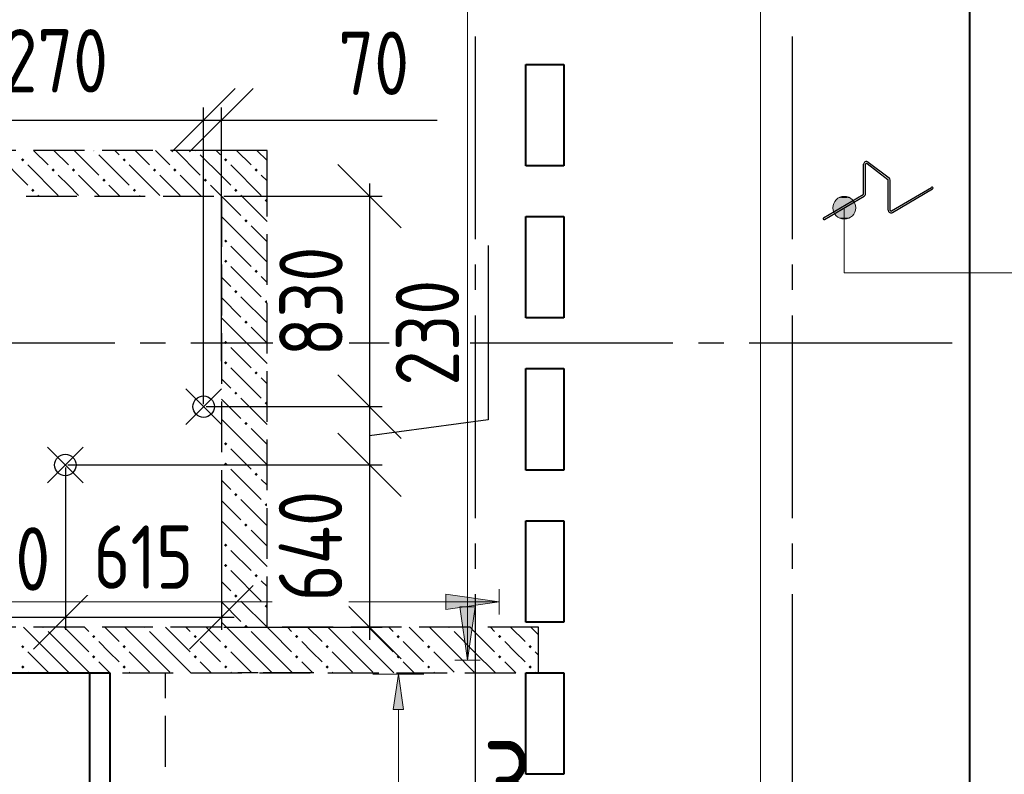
# Model space of a CAD drawing. Header units: millimetres. Extents: x 40580 to 1168286, y -220995 to 81020.
# Tile 161 of 194: x 464024 to 467905, y -94079 to -91102. Entities that reach past the tile are written whole.
import ezdxf

# ---------------------------------------------------------------- set-up
doc = ezdxf.new("R2010")
doc.units = ezdxf.units.MM
for name, pattern in [('______2', [270, 200, -70]), ('______5', [1100, 800, -100, 100, -100]), ('CENTER', [2, 1.25, -0.25, 0.25, -0.25])]:
    doc.linetypes.add(name, pattern=pattern)
doc.layers.add('ЖБ Балка Вышележаща', color=7, linetype='Continuous')
doc.layers.add('Тонкие', color=7, linetype='Continuous')
doc.layers.add('ЖБ Балка Нижележащая', color=7, linetype='______2', true_color=0x656565)
doc.layers.add('ЖБ Стена верхний уровень', color=7, linetype='______2', true_color=0x656565)
for name, color, linetype, lineweight in [('Общий01', 7, 'Continuous', 13), ('ОСИ', 7, 'CENTER', 15), ('Основная', 7, 'Continuous', 40), ('Позиционная метка линия выноска', 7, 'Continuous', 13), ('Позиционная метка номер позиции', 7, 'Continuous', 13), ('Примечания', 7, 'Continuous', 13), ('Размерная линия_ общее', 7, 'Continuous', 25), ('Узлы символ', 7, 'Continuous', 25)]:
    doc.layers.add(name, color=color, linetype=linetype, lineweight=lineweight)
doc.styles.add('GOST 2.304-81', font='txt')
doc.dimstyles.new('СПДС', dxfattribs={"dimscale": 125, "dimtxt": 250, "dimasz": 250, "dimexe": 50, "dimexo": 10, "dimgap": 100, "dimtad": 1, "dimdec": 0, "dimtxsty": 'GOST 2.304-81', "dimblk": 'OBLIQUE', "dimcen": 250, "dimdle": 50, "dimadec": 0, "dimazin": 2, "dimtfac": 0.75, "dimtdec": 0, "dimtmove": 1, "dimatfit": 3, "dimfxl": 1, "dimtfill": 1, "dimtolj": 1, "dimarcsym": 1})

# ---------------------------------------------------------------- blocks, each defined once
blk = doc.blocks.new('_OBLIQUE')
at = {"color": 0, "linetype": 'ByBlock'}
blk.add_line((-0.5, -0.5), (0.5, 0.5), dxfattribs=at)
blk = doc.blocks.new('*D17394')
at = {"layer": 'Defpoints', "color": 0}
for p in [(464748.8, -91499.2), (463478.8, -92628.4), (464748.8, -92628.5)]:
    blk.add_point(p, dxfattribs=at)
at = {"layer": 'Тонкие', "color": 0, "lineweight": -2}
for p, q in [((463478.8, -92618.4), (463478.8, -91449.2)), ((464748.8, -92618.5), (464748.8, -91449.2)), ((463428.8, -91499.2), (464798.8, -91499.2))]:
    blk.add_line(p, q, dxfattribs=at)
at = {"layer": 'Тонкие', "color": 0, "lineweight": -2, "xscale": 250, "yscale": 250, "zscale": 250, "rotation": 180}
blk.add_blockref('_OBLIQUE', (463478.8, -91499.2), dxfattribs=at)
at = {"layer": 'Тонкие', "color": 0, "lineweight": -2, "xscale": 250, "yscale": 250, "zscale": 250}
blk.add_blockref('_OBLIQUE', (464748.8, -91499.2), dxfattribs=at)
at = {"layer": 'Тонкие', "color": 0, "insert": (464113.8, -91264.5), "char_height": 250, "attachment_point": 5, "style": 'GOST 2.304-81', "bg_fill": 3, "box_fill_scale": 1.1, "bg_fill_color": 256, "bg_fill_true_color": 13158600, "bg_fill_transparency": 0}
blk.add_mtext('\\A1;1270', dxfattribs=at)
blk = doc.blocks.new('*D17397')
at = {"layer": 'Defpoints', "color": 0}
for p in [(463653.8, -92858.5), (464203.8, -92858.5), (464203.8, -93459.4)]:
    blk.add_point(p, dxfattribs=at)
at = {"layer": 'Тонкие', "color": 0, "lineweight": -2}
for p, q in [((463653.8, -92868.5), (463653.8, -93509.4)), ((464203.8, -92868.5), (464203.8, -93509.4)), ((463603.8, -93459.4), (464253.8, -93459.4))]:
    blk.add_line(p, q, dxfattribs=at)
at = {"layer": 'Тонкие', "color": 0, "lineweight": -2, "xscale": 250, "yscale": 250, "zscale": 250, "rotation": 180}
blk.add_blockref('_OBLIQUE', (463653.8, -93459.4), dxfattribs=at)
at = {"layer": 'Тонкие', "color": 0, "lineweight": -2, "xscale": 250, "yscale": 250, "zscale": 250}
blk.add_blockref('_OBLIQUE', (464203.8, -93459.4), dxfattribs=at)
at = {"layer": 'Тонкие', "color": 0, "insert": (463928.8, -93229.2), "char_height": 250, "attachment_point": 5, "style": 'GOST 2.304-81', "bg_fill": 3, "box_fill_scale": 1.1, "bg_fill_color": 256, "bg_fill_true_color": 13158600, "bg_fill_transparency": 0}
blk.add_mtext('\\A1;550', dxfattribs=at)
blk = doc.blocks.new('*D17399')
at = {"layer": 'Defpoints', "color": 0}
for p in [(464203.8, -92858.5), (464818.8, -92913.4), (464818.8, -93459.4)]:
    blk.add_point(p, dxfattribs=at)
at = {"layer": 'Тонкие', "color": 0, "lineweight": -2}
for p, q in [((464203.8, -92868.5), (464203.8, -93509.4)), ((464818.8, -92923.4), (464818.8, -93509.4)), ((464153.8, -93459.4), (464868.8, -93459.4))]:
    blk.add_line(p, q, dxfattribs=at)
at = {"layer": 'Тонкие', "color": 0, "lineweight": -2, "xscale": 250, "yscale": 250, "zscale": 250, "rotation": 180}
blk.add_blockref('_OBLIQUE', (464203.8, -93459.4), dxfattribs=at)
at = {"layer": 'Тонкие', "color": 0, "lineweight": -2, "xscale": 250, "yscale": 250, "zscale": 250}
blk.add_blockref('_OBLIQUE', (464818.8, -93459.4), dxfattribs=at)
at = {"layer": 'Тонкие', "color": 0, "insert": (464511.3, -93221.9), "char_height": 250, "attachment_point": 5, "style": 'GOST 2.304-81', "bg_fill": 3, "box_fill_scale": 1.1, "bg_fill_color": 256, "bg_fill_true_color": 13158600, "bg_fill_transparency": 0}
blk.add_mtext('\\A1;615', dxfattribs=at)
blk = doc.blocks.new('*D17401')
at = {"layer": 'Defpoints', "color": 0}
for p in [(464818.8, -91499.2), (464818.8, -92458.5), (464748.8, -92628.5)]:
    blk.add_point(p, dxfattribs=at)
at = {"layer": 'Тонкие', "color": 0, "lineweight": -2}
for p, q in [((464748.8, -92618.5), (464748.8, -91449.2)), ((464818.8, -92448.5), (464818.8, -91449.2)), ((464698.8, -91499.2), (464868.8, -91499.2)), ((464818.8, -91499.2), (465669.5, -91499.2))]:
    blk.add_line(p, q, dxfattribs=at)
at = {"layer": 'Тонкие', "color": 0, "lineweight": -2, "xscale": 250, "yscale": 250, "zscale": 250}
blk.add_blockref('_OBLIQUE', (464748.8, -91499.2), dxfattribs=at)
at = {"layer": 'Тонкие', "color": 0, "lineweight": -2, "xscale": 250, "yscale": 250, "zscale": 250, "rotation": 180}
blk.add_blockref('_OBLIQUE', (464818.8, -91499.2), dxfattribs=at)
at = {"layer": 'Тонкие', "color": 0, "insert": (465419.5, -91274.2), "char_height": 250, "attachment_point": 5, "style": 'GOST 2.304-81', "bg_fill": 3, "box_fill_scale": 1.1, "bg_fill_color": 256, "bg_fill_true_color": 13158600, "bg_fill_transparency": 0}
blk.add_mtext('\\A1;70', dxfattribs=at)
blk = doc.blocks.new('*D17408')
at = {"layer": 'Defpoints', "color": 0}
for p in [(464203.8, -92858.5), (464818.8, -93498.5), (465402.2, -93498.5)]:
    blk.add_point(p, dxfattribs=at)
at = {"layer": 'Тонкие', "color": 0, "lineweight": -2}
for p, q in [((465402.2, -92808.5), (465402.2, -93548.5)), ((464213.8, -92858.5), (465452.2, -92858.5)), ((464828.8, -93498.5), (465452.2, -93498.5))]:
    blk.add_line(p, q, dxfattribs=at)
at = {"layer": 'Тонкие', "color": 0, "lineweight": -2, "xscale": 250, "yscale": 250, "zscale": 250}
for p, rotation in [((465402.2, -92858.5), 90), ((465402.2, -93498.5), 270)]:
    blk.add_blockref('_OBLIQUE', p, dxfattribs=dict(at, rotation=rotation))
at = {"layer": 'Тонкие', "color": 0, "insert": (465170, -93178.5), "char_height": 250, "attachment_point": 5, "rotation": 90, "style": 'GOST 2.304-81', "bg_fill": 3, "box_fill_scale": 1.1, "bg_fill_color": 256, "bg_fill_true_color": 13158600, "bg_fill_transparency": 0}
blk.add_mtext('\\A1;640', dxfattribs=at)
blk = doc.blocks.new('*D17559')
at = {"layer": 'Defpoints', "color": 0}
for p in [(464818.8, -91798.5), (464748.8, -92628.5), (465402.3, -92628.5)]:
    blk.add_point(p, dxfattribs=at)
at = {"layer": 'Тонкие', "color": 0, "lineweight": -2}
for p, q in [((465402.3, -91748.5), (465402.3, -92678.5)), ((464828.8, -91798.5), (465452.3, -91798.5)), ((464758.8, -92628.5), (465452.3, -92628.5))]:
    blk.add_line(p, q, dxfattribs=at)
at = {"layer": 'Тонкие', "color": 0, "lineweight": -2, "xscale": 250, "yscale": 250, "zscale": 250}
for p, rotation in [((465402.3, -91798.5), 90), ((465402.3, -92628.5), 270)]:
    blk.add_blockref('_OBLIQUE', p, dxfattribs=dict(at, rotation=rotation))
at = {"layer": 'Тонкие', "color": 0, "insert": (465172.1, -92213.5), "char_height": 250, "attachment_point": 5, "rotation": 90, "style": 'GOST 2.304-81', "bg_fill": 3, "box_fill_scale": 1.1, "bg_fill_color": 256, "bg_fill_true_color": 13158600, "bg_fill_transparency": 0}
blk.add_mtext('\\A1;830', dxfattribs=at)
blk = doc.blocks.new('*D17560')
at = {"layer": 'Defpoints', "color": 0}
for p in [(464748.8, -92628.5), (464203.8, -92858.5), (465402.3, -92858.5)]:
    blk.add_point(p, dxfattribs=at)
at = {"layer": 'Тонкие', "color": 0, "lineweight": -2}
for p, q in [((465870.9, -91993.3), (465870.9, -92680.8)), ((465402.3, -92578.5), (465402.3, -92908.5)), ((464758.8, -92628.5), (465452.3, -92628.5)), ((465870.9, -92680.8), (465402.3, -92743.5)), ((464213.8, -92858.5), (465452.3, -92858.5))]:
    blk.add_line(p, q, dxfattribs=at)
at = {"layer": 'Тонкие', "color": 0, "lineweight": -2, "xscale": 250, "yscale": 250, "zscale": 250}
for p, rotation in [((465402.3, -92628.5), 90), ((465402.3, -92858.5), 270)]:
    blk.add_blockref('_OBLIQUE', p, dxfattribs=dict(at, rotation=rotation))
at = {"layer": 'Тонкие', "color": 0, "insert": (465631, -92337), "char_height": 250, "attachment_point": 5, "rotation": 90, "style": 'GOST 2.304-81', "bg_fill": 3, "box_fill_scale": 1.1, "bg_fill_color": 256, "bg_fill_true_color": 13158600, "bg_fill_transparency": 0}
blk.add_mtext('\\A1;230', dxfattribs=at)

msp = doc.modelspace()

# ---------------------------------------------------------------- hatches: boundary and pattern name
at = {"linetype": 'Continuous', "lineweight": 13, "transparency": 33554687}
msp.add_hatch(color=7, dxfattribs=at).paths.add_polyline_path([(465536.3, -93823.4), (465516.3, -93683.4), (465496.3, -93823.4)])
at = {"layer": 'ЖБ Стена верхний уровень', "linetype": 'Continuous', "lineweight": -3, "transparency": 33554687}
for points in [[(464319.1, -91618.5), (464315.8, -91621.8), (464312.4, -91618.5)], [(464719.1, -91618.5), (464715.8, -91621.8), (464712.4, -91618.5)], [(464029.3, -91655.3), (464035.8, -91648.8), (464042.3, -91655.3), (464035.8, -91661.8)], [(464429.3, -91655.3), (464435.8, -91648.8), (464442.3, -91655.3), (464435.8, -91661.8)], [(464829.3, -91655.3), (464835.8, -91648.8), (464842.3, -91655.3), (464835.8, -91661.8)], [(464149.3, -91695.3), (464155.8, -91688.8), (464162.3, -91695.3), (464155.8, -91701.8)], [(464229.3, -91695.3), (464235.8, -91688.8), (464242.3, -91695.3), (464235.8, -91701.8)], [(464549.3, -91695.3), (464555.8, -91688.8), (464562.3, -91695.3), (464555.8, -91701.8)], [(464629.3, -91695.3), (464635.8, -91688.8), (464642.3, -91695.3), (464635.8, -91701.8)], [(464949.3, -91695.3), (464955.8, -91688.8), (464962.3, -91695.3), (464955.8, -91701.8)], [(464349.3, -91735.3), (464355.8, -91728.8), (464362.3, -91735.3), (464355.8, -91741.8)], [(464749.3, -91735.3), (464755.8, -91728.8), (464762.3, -91735.3), (464755.8, -91741.8)], [(464069.3, -91775.3), (464075.8, -91768.8), (464082.3, -91775.3), (464075.8, -91781.8)], [(464469.3, -91775.3), (464475.8, -91768.8), (464482.3, -91775.3), (464475.8, -91781.8)], [(464869.3, -91775.3), (464875.8, -91768.8), (464882.3, -91775.3), (464875.8, -91781.8)], [(464989.3, -91815.3), (464995.8, -91808.8), (464998.8, -91811.9), (464998.8, -91818.8), (464995.8, -91821.8)], [(464909.3, -91895.3), (464915.8, -91888.8), (464922.3, -91895.3), (464915.8, -91901.8)], [(464829.3, -91975.3), (464835.8, -91968.8), (464842.3, -91975.3), (464835.8, -91981.8)], [(464829.3, -92055.3), (464835.8, -92048.8), (464842.3, -92055.3), (464835.8, -92061.8)], [(464949.3, -92095.3), (464955.8, -92088.8), (464962.3, -92095.3), (464955.8, -92101.8)], [(464869.3, -92175.3), (464875.8, -92168.8), (464882.3, -92175.3), (464875.8, -92181.8)], [(464989.3, -92215.3), (464995.8, -92208.8), (464998.8, -92211.9), (464998.8, -92218.8), (464995.8, -92221.8)], [(464909.3, -92295.3), (464915.8, -92288.8), (464922.3, -92295.3), (464915.8, -92301.8)], [(464829.3, -92375.3), (464835.8, -92368.8), (464842.3, -92375.3), (464835.8, -92381.8)], [(464829.3, -92455.3), (464835.8, -92448.8), (464842.3, -92455.3), (464835.8, -92461.8)], [(464949.3, -92495.3), (464955.8, -92488.8), (464962.3, -92495.3), (464955.8, -92501.8)], [(464869.3, -92575.3), (464875.8, -92568.8), (464882.3, -92575.3), (464875.8, -92581.8)], [(464989.3, -92615.3), (464995.8, -92608.8), (464998.8, -92611.9), (464998.8, -92618.8), (464995.8, -92621.8)], [(464909.3, -92695.3), (464915.8, -92688.8), (464922.3, -92695.3), (464915.8, -92701.8)], [(464829.3, -92775.3), (464835.8, -92768.8), (464842.3, -92775.3), (464835.8, -92781.8)], [(464829.3, -92855.3), (464835.8, -92848.8), (464842.3, -92855.3), (464835.8, -92861.8)], [(464949.3, -92895.3), (464955.8, -92888.8), (464962.3, -92895.3), (464955.8, -92901.8)], [(464869.3, -92975.3), (464875.8, -92968.8), (464882.3, -92975.3), (464875.8, -92981.8)], [(464989.3, -93015.3), (464995.8, -93008.8), (464998.8, -93011.9), (464998.8, -93018.8), (464995.8, -93021.8)], [(464909.3, -93095.3), (464915.8, -93088.8), (464922.3, -93095.3), (464915.8, -93101.8)], [(464829.3, -93175.3), (464835.8, -93168.8), (464842.3, -93175.3), (464835.8, -93181.8)], [(464829.3, -93255.3), (464835.8, -93248.8), (464842.3, -93255.3), (464835.8, -93261.8)], [(464949.3, -93295.3), (464955.8, -93288.8), (464962.3, -93295.3), (464955.8, -93301.8)], [(464869.3, -93375.3), (464875.8, -93368.8), (464882.3, -93375.3), (464875.8, -93381.8)], [(464989.3, -93415.3), (464995.8, -93408.8), (464998.8, -93411.9), (464998.8, -93418.8), (464995.8, -93421.8)], [(464119.1, -93498.5), (464115.8, -93501.8), (464112.4, -93498.5)], [(464519.1, -93498.5), (464515.8, -93501.8), (464512.4, -93498.5)], [(464909.3, -93495.3), (464915.8, -93488.8), (464922.3, -93495.3), (464919.1, -93498.5), (464912.4, -93498.5)], [(464919.1, -93498.5), (464915.8, -93501.8), (464912.4, -93498.5)], [(465319.1, -93498.5), (465315.8, -93501.8), (465312.4, -93498.5)], [(465719.1, -93498.5), (465715.8, -93501.8), (465712.4, -93498.5)], [(464309.3, -93535.3), (464315.8, -93528.8), (464322.3, -93535.3), (464315.8, -93541.8)], [(464709.3, -93535.3), (464715.8, -93528.8), (464722.3, -93535.3), (464715.8, -93541.8)], [(465109.3, -93535.3), (465115.8, -93528.8), (465122.3, -93535.3), (465115.8, -93541.8)], [(465509.3, -93535.3), (465515.8, -93528.8), (465522.3, -93535.3), (465515.8, -93541.8)], [(465909.3, -93535.3), (465915.8, -93528.8), (465922.3, -93535.3), (465915.8, -93541.8)], [(464029.3, -93575.3), (464035.8, -93568.8), (464042.3, -93575.3), (464035.8, -93581.8)], [(464429.3, -93575.3), (464435.8, -93568.8), (464442.3, -93575.3), (464435.8, -93581.8)], [(464829.3, -93575.3), (464835.8, -93568.8), (464842.3, -93575.3), (464835.8, -93581.8)], [(465229.3, -93575.3), (465235.8, -93568.8), (465242.3, -93575.3), (465235.8, -93581.8)], [(465629.3, -93575.3), (465635.8, -93568.8), (465642.3, -93575.3), (465635.8, -93581.8)], [(466029.3, -93575.3), (466035.8, -93568.8), (466042.3, -93575.3), (466035.8, -93581.8)], [(464309.3, -93615.3), (464315.8, -93608.8), (464322.3, -93615.3), (464315.8, -93621.8)], [(464709.3, -93615.3), (464715.8, -93608.8), (464722.3, -93615.3), (464715.8, -93621.8)], [(465109.3, -93615.3), (465115.8, -93608.8), (465122.3, -93615.3), (465115.8, -93621.8)], [(465509.3, -93615.3), (465515.8, -93608.8), (465522.3, -93615.3), (465515.8, -93621.8)], [(465909.3, -93615.3), (465915.8, -93608.8), (465922.3, -93615.3), (465915.8, -93621.8)], [(464029.3, -93655.3), (464035.8, -93648.8), (464042.3, -93655.3), (464035.8, -93661.8)], [(464429.3, -93655.3), (464435.8, -93648.8), (464442.3, -93655.3), (464435.8, -93661.8)], [(464829.3, -93655.3), (464835.8, -93648.8), (464842.3, -93655.3), (464835.8, -93661.8)], [(465229.3, -93655.3), (465235.8, -93648.8), (465242.3, -93655.3), (465235.8, -93661.8)], [(465629.3, -93655.3), (465635.8, -93648.8), (465642.3, -93655.3), (465635.8, -93661.8)], [(466029.3, -93655.3), (466035.8, -93648.8), (466042.3, -93655.3), (466035.8, -93661.8)]]:
    msp.add_hatch(color=7, dxfattribs=at).paths.add_polyline_path(points, flags=16)
at = {"layer": 'Позиционная метка линия выноска', "linetype": 'Continuous', "lineweight": 13, "transparency": 33554687}
msp.add_hatch(color=7, dxfattribs=at).paths.add_polyline_path([(465703.8, -93368.4), (465913.8, -93398.4), (465703.8, -93428.4)], flags=16)
msp.add_hatch(color=7, dxfattribs=at).paths.add_polyline_path([(465758.8, -93418.4), (465788.8, -93628.4), (465818.8, -93418.4)])
at = {"layer": 'Позиционная метка номер позиции', "linetype": 'Continuous', "lineweight": 13, "transparency": 33554687}
for points in [[(467296.4, -91805.5), (467251.4, -91805.5), (467235.2, -91821.7)], [(467296.4, -91805.5), (467235.2, -91821.7), (467312.6, -91821.7)], [(467251.4, -91805.5), (467296.4, -91805.5), (467273.9, -91799.2)], [(467312.6, -91821.7), (467235.2, -91821.7), (467228.9, -91844.2)], [(467312.6, -91821.7), (467228.9, -91844.2), (467318.9, -91844.2)], [(467318.9, -91844.2), (467228.9, -91844.2), (467235.2, -91866.7)], [(467318.9, -91844.2), (467235.2, -91866.7), (467312.6, -91866.7)], [(467312.6, -91866.7), (467235.2, -91866.7), (467251.4, -91882.9)], [(467312.6, -91866.7), (467251.4, -91882.9), (467296.4, -91882.9)], [(467296.4, -91882.9), (467251.4, -91882.9), (467273.9, -91889.2)]]:
    msp.add_hatch(color=7, dxfattribs=at).paths.add_polyline_path(points)

# ---------------------------------------------------------------- linework, layer by layer
at = {"color": 251, "linetype": 'Continuous', "lineweight": 13, "true_color": 0x494949, "transparency": 33554687}
for p, q in [((466943.8, -95258.4), (466943.8, -88228.4)), ((465516.3, -93683.4), (465416.3, -93683.4)), ((465516.3, -93683.4), (465496.3, -93823.4)), ((465536.3, -93823.4), (465516.3, -93683.4)), ((465516.3, -93683.4), (465616.3, -93683.4)), ((465516.3, -93683.4), (465516.3, -93683.4)), ((465496.3, -93823.4), (465536.3, -93823.4)), ((465516.3, -94753.4), (465516.3, -93823.4))]:
    msp.add_line(p, q, dxfattribs=at)
at = {"layer": 'ЖБ Балка Вышележаща', "color": 7, "linetype": 'Continuous', "lineweight": -3, "transparency": 33554687}
msp.add_line((464963.8, -93678.5), (464883.8, -93678.5), dxfattribs=at)
at = {"layer": 'ЖБ Балка Нижележащая', "color": 251, "linetype": '______2', "lineweight": -3, "true_color": 0x656565, "transparency": 33554687}
for p, q in [((464598.8, -96208.5), (464598.8, -93678.5)), ((465183.8, -93678.5), (464963.8, -93678.5))]:
    msp.add_line(p, q, dxfattribs=at)
at = {"layer": 'ЖБ Стена верхний уровень', "color": 251, "linetype": '______2', "lineweight": -3, "true_color": 0x656565, "transparency": 33554687}
for p, q in [((464818.8, -91618.5), (460418.8, -91618.5)), ((464998.8, -91618.5), (464818.8, -91618.5)), ((464998.8, -91798.5), (464998.8, -91618.5)), ((462158.8, -91798.5), (464818.8, -91798.5)), ((464818.8, -91798.5), (464818.8, -93498.5)), ((464998.8, -93498.5), (464998.8, -91798.5)), ((464818.8, -93498.5), (462158.8, -93498.5)), ((466068.8, -93498.5), (464998.8, -93498.5)), ((466068.8, -93678.5), (466068.8, -93498.5)), ((460918.8, -93678.5), (466068.8, -93678.5))]:
    msp.add_line(p, q, dxfattribs=at)
at = {"layer": 'ЖБ Стена верхний уровень', "color": 9, "linetype": 'Continuous', "lineweight": -3, "true_color": 0xc7c7c7, "transparency": 33554687}
for p, q in [((464078.9, -91618.5), (464135.8, -91675.3)), ((464158.9, -91618.5), (464215.8, -91675.3)), ((464238.9, -91618.5), (464335.8, -91715.3)), ((464415.8, -91635.3), (464398.9, -91618.5)), ((464478.9, -91618.5), (464535.8, -91675.3)), ((464558.9, -91618.5), (464615.8, -91675.3)), ((464638.9, -91618.5), (464735.8, -91715.3)), ((464815.8, -91635.3), (464798.9, -91618.5)), ((464878.9, -91618.5), (464935.8, -91675.3)), ((464958.9, -91618.5), (464998.8, -91658.4)), ((463935.8, -91635.3), (464055.8, -91755.3)), ((464335.8, -91635.3), (464455.8, -91755.3)), ((464735.8, -91635.3), (464818.8, -91718.4)), ((464055.8, -91675.3), (464175.8, -91795.3)), ((464455.8, -91675.3), (464575.8, -91795.3)), ((464855.8, -91675.3), (464975.8, -91795.3)), ((464215.8, -91755.3), (464175.8, -91715.3)), ((464255.8, -91715.3), (464338.9, -91798.5)), ((464615.8, -91755.3), (464575.8, -91715.3)), ((464655.8, -91715.3), (464738.9, -91798.5)), ((464818.8, -91718.4), (464855.8, -91755.3)), ((464998.8, -91738.4), (464975.8, -91715.3)), ((464255.8, -91795.3), (464215.8, -91755.3)), ((464375.8, -91755.3), (464418.9, -91798.5)), ((464655.8, -91795.3), (464615.8, -91755.3)), ((464775.8, -91755.3), (464818.8, -91798.4)), ((464098.9, -91798.5), (464095.8, -91795.3)), ((464498.9, -91798.5), (464495.8, -91795.3)), ((464818.8, -91798.4), (464818.9, -91798.5)), ((464818.9, -91798.5), (464895.8, -91875.3)), ((464898.9, -91798.5), (464895.8, -91795.3)), ((464998.8, -91898.4), (464898.9, -91798.5)), ((464935.8, -91995.3), (464818.8, -91878.4)), ((464935.8, -91915.3), (464998.8, -91978.4)), ((464855.8, -91995.3), (464935.8, -92075.3)), ((464935.8, -91995.3), (464998.8, -92058.4)), ((464855.8, -92075.3), (464975.8, -92195.3)), ((464818.8, -92118.4), (464855.8, -92155.3)), ((464998.8, -92138.4), (464975.8, -92115.3)), ((464818.8, -92198.4), (464895.8, -92275.3)), ((464998.8, -92298.4), (464895.8, -92195.3)), ((464935.8, -92395.3), (464818.8, -92278.4)), ((464935.8, -92315.3), (464998.8, -92378.4)), ((464855.8, -92395.3), (464935.8, -92475.3)), ((464935.8, -92395.3), (464998.8, -92458.4)), ((464855.8, -92475.3), (464975.8, -92595.3)), ((464998.8, -92538.4), (464975.8, -92515.3)), ((464818.8, -92518.4), (464855.8, -92555.3)), ((464818.8, -92598.4), (464895.8, -92675.3)), ((464998.8, -92698.4), (464895.8, -92595.3)), ((464935.8, -92795.3), (464818.8, -92678.4)), ((464935.8, -92715.3), (464998.8, -92778.4)), ((464855.8, -92795.3), (464935.8, -92875.3)), ((464935.8, -92795.3), (464998.8, -92858.4)), ((464855.8, -92875.3), (464975.8, -92995.3)), ((464818.8, -92918.4), (464855.8, -92955.3)), ((464998.8, -92938.4), (464975.8, -92915.3)), ((464818.8, -92998.4), (464895.8, -93075.3)), ((464998.8, -93098.4), (464895.8, -92995.3)), ((464935.8, -93195.3), (464818.8, -93078.4)), ((464935.8, -93115.3), (464998.8, -93178.4)), ((464855.8, -93195.3), (464935.8, -93275.3)), ((464935.8, -93195.3), (464998.8, -93258.4)), ((464855.8, -93275.3), (464975.8, -93395.3)), ((464818.8, -93318.4), (464855.8, -93355.3)), ((464998.8, -93338.4), (464975.8, -93315.3)), ((464818.8, -93398.4), (464895.8, -93475.3)), ((464998.8, -93498.4), (464895.8, -93395.3)), ((464838.9, -93498.5), (464818.8, -93478.4)), ((464135.8, -93595.3), (464038.9, -93498.5)), ((464135.8, -93515.3), (464215.8, -93595.3)), ((464215.8, -93515.3), (464198.9, -93498.5)), ((464215.8, -93515.3), (464295.8, -93595.3)), ((464278.9, -93498.5), (464295.8, -93515.3)), ((464358.9, -93498.5), (464415.8, -93555.3)), ((464535.8, -93595.3), (464438.9, -93498.5)), ((464535.8, -93515.3), (464615.8, -93595.3)), ((464615.8, -93515.3), (464598.9, -93498.5)), ((464615.8, -93515.3), (464695.8, -93595.3)), ((464678.9, -93498.5), (464695.8, -93515.3)), ((464758.9, -93498.5), (464815.8, -93555.3)), ((464935.8, -93595.3), (464838.9, -93498.5)), ((464935.8, -93515.3), (465015.8, -93595.3)), ((465015.8, -93515.3), (464998.9, -93498.5)), ((465015.8, -93515.3), (465095.8, -93595.3)), ((465078.9, -93498.5), (465095.8, -93515.3)), ((465158.9, -93498.5), (465215.8, -93555.3)), ((465335.8, -93595.3), (465238.9, -93498.5)), ((465335.8, -93515.3), (465415.8, -93595.3)), ((465415.8, -93515.3), (465398.9, -93498.5)), ((465415.8, -93515.3), (465495.8, -93595.3)), ((465478.9, -93498.5), (465495.8, -93515.3)), ((465558.9, -93498.5), (465615.8, -93555.3)), ((465735.8, -93595.3), (465638.9, -93498.5)), ((465735.8, -93515.3), (465815.8, -93595.3)), ((465815.8, -93515.3), (465798.9, -93498.5)), ((465815.8, -93515.3), (465895.8, -93595.3)), ((465878.9, -93498.5), (465895.8, -93515.3)), ((465958.9, -93498.5), (466015.8, -93555.3)), ((466068.8, -93528.4), (466038.9, -93498.5)), ((464375.8, -93595.3), (464335.8, -93555.3)), ((464775.8, -93595.3), (464735.8, -93555.3)), ((465175.8, -93595.3), (465135.8, -93555.3)), ((465575.8, -93595.3), (465535.8, -93555.3)), ((465975.8, -93595.3), (465935.8, -93555.3)), ((464055.8, -93595.3), (464135.8, -93675.3)), ((464135.8, -93595.3), (464215.8, -93675.3)), ((464215.8, -93595.3), (464298.9, -93678.5)), ((464415.8, -93635.3), (464375.8, -93595.3)), ((464455.8, -93595.3), (464535.8, -93675.3)), ((464535.8, -93595.3), (464615.8, -93675.3)), ((464615.8, -93595.3), (464698.9, -93678.5)), ((464815.8, -93635.3), (464775.8, -93595.3)), ((464855.8, -93595.3), (464935.8, -93675.3)), ((464935.8, -93595.3), (465015.8, -93675.3)), ((465015.8, -93595.3), (465098.9, -93678.5)), ((465215.8, -93635.3), (465175.8, -93595.3)), ((465255.8, -93595.3), (465335.8, -93675.3)), ((465335.8, -93595.3), (465415.8, -93675.3)), ((465415.8, -93595.3), (465498.9, -93678.5)), ((465615.8, -93635.3), (465575.8, -93595.3)), ((465655.8, -93595.3), (465735.8, -93675.3)), ((465735.8, -93595.3), (465815.8, -93675.3)), ((465815.8, -93595.3), (465898.9, -93678.5)), ((466015.8, -93635.3), (465975.8, -93595.3)), ((466055.8, -93595.3), (466068.8, -93608.4)), ((464335.8, -93635.3), (464378.9, -93678.5)), ((464735.8, -93635.3), (464778.9, -93678.5)), ((465135.8, -93635.3), (465178.9, -93678.5)), ((465535.8, -93635.3), (465578.9, -93678.5)), ((465935.8, -93635.3), (465978.9, -93678.5)), ((464055.8, -93675.3), (464058.9, -93678.5)), ((464455.8, -93675.3), (464458.9, -93678.5)), ((464855.8, -93675.3), (464858.9, -93678.5)), ((465255.8, -93675.3), (465258.9, -93678.5)), ((465655.8, -93675.3), (465658.9, -93678.5)), ((466055.8, -93675.3), (466058.9, -93678.5))]:
    msp.add_line(p, q, dxfattribs=at)
at = {"layer": 'Общий01', "color": 7, "linetype": 'Continuous', "lineweight": -3, "transparency": 33554687}
for p, q in [((467350.3, -91788.7), (467350.3, -91672.8)), ((467357.6, -91788.7), (467357.6, -91672.8)), ((467363.5, -91669.9), (467445.8, -91732.1)), ((467367.9, -91664), (467450.2, -91726.2)), ((467447.3, -91853.4), (467447.3, -91735)), ((467454.6, -91853.4), (467454.6, -91735)), ((467460.1, -91856.6), (467618.3, -91763.6)), ((467463.9, -91862.9), (467622.1, -91769.9)), ((467191.9, -91883.9), (467348.5, -91791.9)), ((467195.6, -91890.3), (467352.2, -91798.2))]:
    msp.add_line(p, q, dxfattribs=at)
for centre, radius, start, end in [((467361.3, -91672.8), 11, 52.9078, 180), ((467361.3, -91672.8), 3.67, 52.9078, 180), ((467443.6, -91735), 3.67, 0, 52.9078), ((467443.6, -91735), 11, 0, 52.9078), ((467620.2, -91766.7), 3.67, 300.447, 120.447), ((467346.6, -91788.7), 3.67, 300.447, 0), ((467346.6, -91788.7), 11, 300.447, 0), ((467458.3, -91853.4), 11, 180, 300.447), ((467458.3, -91853.4), 3.67, 180, 300.447), ((467193.7, -91887.1), 3.67, 120.447, 300.447)]:
    msp.add_arc(centre, radius, start, end, dxfattribs=at)
at = {"layer": 'ОСИ', "color": 8, "linetype": '______5', "lineweight": -3, "transparency": 33554687}
for p, q in [((465818.8, -87868.4), (465818.8, -121308.4)), ((467068.8, -87868.4), (467068.8, -121308.4)), ((467698.8, -92378.4), (458368.3, -92378.4))]:
    msp.add_line(p, q, dxfattribs=at)
at = {"layer": 'Основная', "transparency": 33554687}
for p, q in [((467768.8, -96718.5), (467768.8, -88038.5)), ((466018.8, -91678.5), (466018.8, -91278.5)), ((466018.8, -91278.5), (466168.8, -91278.5)), ((466168.8, -91278.5), (466168.8, -91678.5)), ((466168.8, -91678.5), (466018.8, -91678.5)), ((466018.8, -91878.5), (466168.8, -91878.5)), ((466018.8, -92278.5), (466018.8, -91878.5)), ((466168.8, -91878.5), (466168.8, -92278.5)), ((466168.8, -92278.5), (466018.8, -92278.5)), ((466018.8, -92878.5), (466018.8, -92478.5)), ((466018.8, -92478.5), (466168.8, -92478.5)), ((466168.8, -92478.5), (466168.8, -92878.5)), ((466168.8, -92878.5), (466018.8, -92878.5)), ((466018.8, -93078.5), (466168.8, -93078.5)), ((466018.8, -93478.5), (466018.8, -93078.5)), ((466168.8, -93078.5), (466168.8, -93478.5)), ((466168.8, -93478.5), (466018.8, -93478.5)), ((460238.8, -93678.5), (464378.8, -93678.5)), ((464298.8, -93678.5), (464298.8, -96208.5)), ((464378.8, -93678.5), (464378.8, -96388.5)), ((466018.8, -94078.5), (466018.8, -93678.5)), ((466018.8, -93678.5), (466168.8, -93678.5)), ((466168.8, -93678.5), (466168.8, -94078.5)), ((466168.8, -94078.5), (466018.8, -94078.5))]:
    msp.add_line(p, q, dxfattribs=at)
at = {"layer": 'Позиционная метка линия выноска', "color": 251, "linetype": 'Continuous', "lineweight": 13, "true_color": 0x494949, "transparency": 33554687}
for p, q in [((465703.8, -93428.4), (465703.8, -93368.4)), ((465703.8, -93368.4), (465913.8, -93398.4)), ((465913.8, -93348.4), (465913.8, -93448.4)), ((464753.8, -93398.4), (464738.8, -93398.4)), ((464963.8, -93398.4), (464963.8, -93398.4)), ((464963.8, -93398.4), (464963.8, -93398.4)), ((464963.8, -93398.4), (464963.8, -93398.4)), ((465913.8, -93398.4), (465703.8, -93428.4)), ((465788.8, -93418.4), (465788.8, -93403.4)), ((465818.8, -93418.4), (465758.8, -93418.4)), ((465758.8, -93418.4), (465788.8, -93628.4)), ((465788.8, -93628.4), (465818.8, -93418.4)), ((465738.8, -93628.4), (465838.8, -93628.4)), ((465788.8, -93628.4), (465788.8, -93628.4)), ((465788.8, -93628.4), (465788.8, -93628.4)), ((465788.8, -93628.4), (465788.8, -93628.4))]:
    msp.add_line(p, q, dxfattribs=at)
msp.add_lwpolyline([(465913.8, -93398.4), (460518.8, -93398.4), (460518.8, -89628.4), (462038.8, -89628.4), (462038.8, -88648.4), (465788.8, -88648.4), (465788.8, -91916.8), (465788.8, -91916.8), (465788.8, -93628.4)], dxfattribs=at)
at = {"layer": 'Позиционная метка номер позиции', "color": 7, "linetype": 'Continuous', "lineweight": 13, "transparency": 33554687}
for p, q in [((467273.9, -91799.2), (467273.9, -91799.2)), ((467228.9, -91844.2), (467228.9, -91844.2)), ((467318.9, -91844.2), (467318.9, -91844.2)), ((467273.9, -91889.2), (467273.9, -91889.2))]:
    msp.add_line(p, q, dxfattribs=at)
msp.add_lwpolyline([(467273.9, -91844.2), (467273.9, -92100.3), (470159.9, -92100.3)], dxfattribs=at)
msp.add_circle((467273.9, -91844.2), 45, dxfattribs=at)

# ---------------------------------------------------------------- texts
at = {"layer": 'Узлы символ', "color": 7, "linetype": 'Continuous', "lineweight": -3, "transparency": 33554687, "insert": (465847.8, -94297.9), "char_height": 350, "width": 373.999, "attachment_point": 7, "style": 'GOST 2.304-81'}
msp.add_mtext('3', dxfattribs=at)

# ---------------------------------------------------------------- next in the draw order: dimensions: what is measured, and where the dimension line sits
at = {"layer": 'Тонкие'}
for base, p1, p2, picture, middle in [((464748.8, -91499.2), (463478.8, -92628.4), (464748.8, -92628.5), '*D17394', (464113.8, -91499.2)), ((464203.8, -93459.4), (463653.8, -92858.5), (464203.8, -92858.5), '*D17397', (463928.8, -93459.4))]:
    dim = msp.add_linear_dim(base=base, p1=p1, p2=p2, dimstyle='СПДС', override={"dimscale": 1}, dxfattribs=at)
    dim.commit()
    dim.dimension.update_dxf_attribs({"geometry": picture, "text_midpoint": middle, "dimtype": 160})

# ---------------------------------------------------------------- next in the draw order: dimensions: what is measured, and where the dimension line sits
for base, p1, p2, picture, middle in [((464818.8, -91499.2), (464748.8, -92628.5), (464818.8, -92458.5), '*D17401', (465419.5, -91510.8)), ((464818.8, -93459.4), (464203.8, -92858.5), (464818.8, -92913.4), '*D17399', (464511.3, -93459.4))]:
    dim = msp.add_linear_dim(base=base, p1=p1, p2=p2, dimstyle='СПДС', override={"dimscale": 1}, dxfattribs=at)
    dim.commit()
    dim.dimension.update_dxf_attribs({"geometry": picture, "text_midpoint": middle, "dimtype": 160})

# ---------------------------------------------------------------- next in the draw order: dimensions: what is measured, and where the dimension line sits
dim = msp.add_linear_dim(base=(465402.2, -93498.5), p1=(464203.8, -92858.5), p2=(464818.8, -93498.5), angle=270, dimstyle='СПДС', override={"dimscale": 1}, dxfattribs=at)
dim.commit()
dim.dimension.update_dxf_attribs({"geometry": '*D17408', "text_midpoint": (465402.2, -93178.5), "dimtype": 160})

# ---------------------------------------------------------------- next in the draw order: dimensions: what is measured, and where the dimension line sits
dim = msp.add_linear_dim(base=(465402.3, -92628.5), p1=(464818.8, -91798.5), p2=(464748.8, -92628.5), angle=270, dimstyle='СПДС', override={"dimscale": 1}, dxfattribs=at)
dim.commit()
dim.dimension.update_dxf_attribs({"geometry": '*D17559', "text_midpoint": (465402.3, -92213.5), "dimtype": 160})

# ---------------------------------------------------------------- next in the draw order: dimensions: what is measured, and where the dimension line sits
dim = msp.add_linear_dim(base=(465402.3, -92858.5), p1=(464748.8, -92628.5), p2=(464203.8, -92858.5), angle=270, dimstyle='СПДС', override={"dimscale": 1}, dxfattribs=at)
dim.commit()
dim.dimension.update_dxf_attribs({"geometry": '*D17560', "text_midpoint": (465870.9, -92580.8), "dimtype": 160})

# ---------------------------------------------------------------- next in the draw order: linework, layer by layer
for centre in [(464748.8, -92628.5), (464203.8, -92858.5)]:
    msp.add_circle(centre, 42.5)
at = {"layer": 'Примечания', "color": 7, "linetype": 'Continuous', "lineweight": 13, "transparency": 33554687}
for p, q in [((464819.5, -92699.2), (464678.1, -92557.8)), ((464678.1, -92699.2), (464819.5, -92557.8)), ((464274.5, -92929.2), (464133.1, -92787.7)), ((464133.1, -92929.2), (464274.5, -92787.7))]:
    msp.add_line(p, q, dxfattribs=at)
at = {"layer": 'Размерная линия_ общее', "color": 7, "linetype": 'Continuous', "lineweight": 18, "transparency": 33554687}
for p, q in [((464801.9, -92681.6), (464695.8, -92575.5)), ((464695.8, -92681.6), (464801.9, -92575.5)), ((464256.9, -92911.5), (464150.8, -92805.4)), ((464150.8, -92911.5), (464256.9, -92805.4))]:
    msp.add_line(p, q, dxfattribs=at)

doc.saveas('drawing.dxf')
